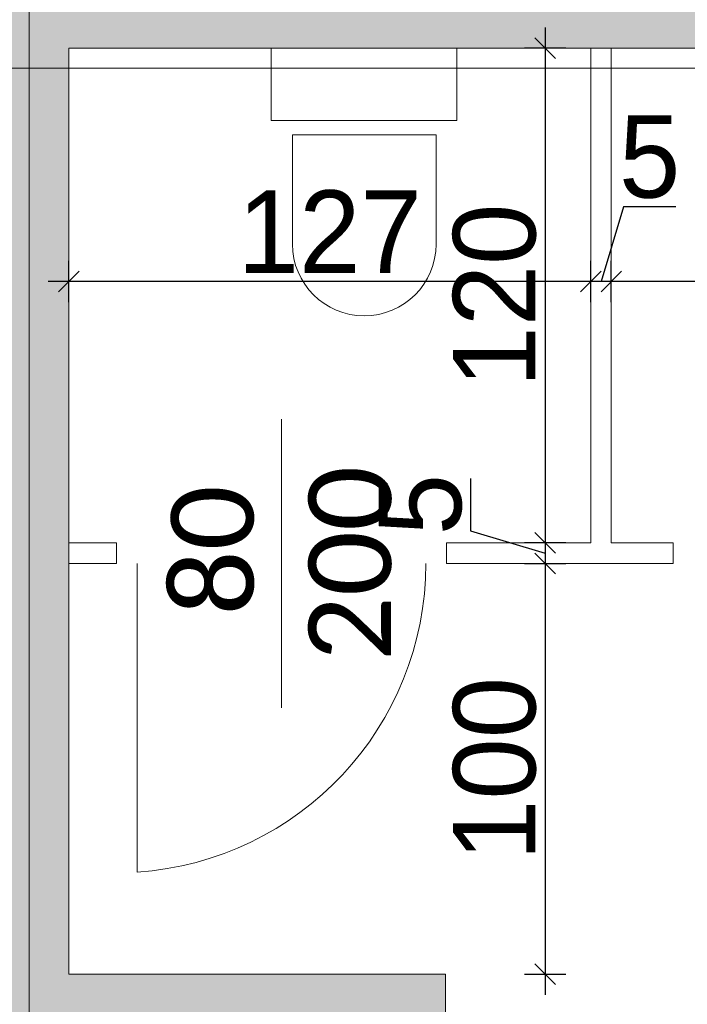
# Model space of a CAD drawing. Header units: millimetres. Extents: x 1962 to 3194, y -795 to -219.
# Tile 121 of 256: x 2521.63 to 2523.25, y -570.47 to -568.09. Entities that reach past the tile are written whole.
import ezdxf

# ---------------------------------------------------------------- set-up
doc = ezdxf.new("R2010")
doc.units = ezdxf.units.MM
doc.layers.get('0').update_dxf_attribs({"lineweight": 5})
doc.layers.get('Defpoints').update_dxf_attribs({"lineweight": 9})
for name, color, linetype, lineweight in [('A_hatch nawierzchnia', 253, 'Continuous', 9), ('A_obiekty kontenery', 152, 'Continuous', 9), ('A_wymiary detale', 82, 'Continuous', 9), ('A_wyposażenie armatura sanitarna', 132, 'Continuous', 9), ('A_wyposażenie kanalizacja', 32, 'Continuous', 9), ('A_wyposażenie przegrody wew.', 143, 'Continuous', 9), ('A_wyposażenie stolarka', 16, 'Continuous', 9)]:
    doc.layers.add(name, color=color, linetype=linetype, lineweight=lineweight)
doc.styles.add('wymiary pzt', font='txt')
doc.dimstyles.new('wymiary detale', dxfattribs={"dimtxt": 0.2, "dimasz": 0.05, "dimexe": 0.05, "dimexo": 0, "dimgap": 0.02, "dimtad": 1, "dimdec": 0, "dimlfac": 100, "dimzin": 0, "dimtxsty": 'wymiary pzt', "dimblk": 'OBLIQUE', "dimcen": 0.1, "dimdle": 0.05, "dimadec": 1, "dimazin": 0, "dimtfac": 1, "dimtmove": 0, "dimatfit": 3, "dimfxl": 0, "dimarcsym": 0})

# ---------------------------------------------------------------- blocks, each defined once
blk = doc.blocks.new('zw$6F2B')
at = {"layer": 'A_wyposażenie armatura sanitarna'}
blk.add_lwpolyline([(0.1735, 0.21), (0.1735, 0.475, 1), (-0.175, 0.475), (-0.175, 0.21)], format="xyb", close=True, dxfattribs=at)
blk.add_lwpolyline([(-0.225, 0.175), (0.225, 0.175), (0.225, 0), (-0.225, 0)], close=True, dxfattribs=at)
blk = doc.blocks.new('zw$F1E6')
at = {"layer": 'A_wyposażenie stolarka'}
for p, q in [((0.4, -0.35), (0.4, 0.35)), ((0.05, 0), (0.05, -0.7483))]:
    blk.add_line(p, q, dxfattribs=at)
blk.add_arc((0, 0), 0.75, 273.8226, 0, dxfattribs=at)
at = {"layer": 'A_wyposażenie stolarka', "insert": (0.4, 0), "char_height": 0.2, "width": 0.488349, "attachment_point": 5, "rotation": 90, "style": 'wymiary pzt'}
blk.add_mtext('{\\fCalibri|b0|i0|c238|p34;\\W0.90929; }{\\fCalibri|b0|i0|c238|p34;80}\\P{\\fCalibri|b0|i0|c238|p34;200}', dxfattribs=at)
blk = doc.blocks.new('zw$EC30')
at = {"layer": 'A_hatch nawierzchnia'}
h = blk.add_hatch(color=256, dxfattribs=at)
h.dxf.hatch_style = 1
h.paths.add_polyline_path([(-9.227, -43.552), (-9.227, -42.343), (-9.131, -42.343), (-9.131, -43.456), (-6.294, -43.456), (-6.294, -41.21), (-9.131, -41.21), (-9.131, -41.323), (-9.227, -41.323), (-9.227, -41.114), (-6.198, -41.114), (-6.198, -43.552)])
h = blk.add_hatch(color=256, dxfattribs=at)
h.dxf.hatch_style = 1
h.paths.add_polyline_path([(-5.188, -43.552), (-5.188, -43.456), (-6.102, -43.456), (-6.102, -41.21), (-0.236, -41.21), (-0.236, -42.668), (-0.14, -42.668), (-0.14, -41.114), (-6.198, -41.114), (-6.198, -43.552)])
at = {"layer": 'A_obiekty kontenery'}
blk.add_line((-5.188, -43.648), (-5.188, -43.456), dxfattribs=at)
blk.add_lwpolyline([(-9.227, -43.552), (-6.198, -43.552), (-6.198, -41.114), (-9.227, -41.114)], close=True, dxfattribs=at)
for points in [[(-3.988, -43.552), (-0.14, -43.552), (-0.14, -41.114), (-6.198, -41.114), (-6.198, -43.552), (-5.188, -43.552)], [(-3.988, -43.456), (-0.236, -43.456), (-0.236, -41.21), (-6.102, -41.21), (-6.102, -43.456), (-5.188, -43.456)]]:
    blk.add_lwpolyline(points, dxfattribs=at)
at = {"layer": 'A_wyposażenie kanalizacja'}
blk.add_lwpolyline([(-6.3927, -42.58), (-6.3927, -41.2582), (-0.08, -41.2582)], dxfattribs=at)
at = {"layer": 'A_wyposażenie przegrody wew.'}
for p, q in [((-4.836, -42.41), (-4.836, -41.21)), ((-4.786, -42.41), (-4.786, -41.21)), ((-6.102, -42.41), (-5.986, -42.41)), ((-5.986, -42.41), (-5.986, -42.46)), ((-5.186, -42.41), (-4.836, -42.41)), ((-5.186, -42.41), (-5.186, -42.46)), ((-4.786, -42.41), (-4.636, -42.41)), ((-4.636, -42.41), (-4.636, -42.46)), ((-6.102, -42.46), (-5.986, -42.46)), ((-5.186, -42.46), (-4.636, -42.46))]:
    blk.add_line(p, q, dxfattribs=at)
at = {"layer": 'A_wyposażenie armatura sanitarna', "rotation": 180}
blk.add_blockref('zw$6F2B', (-5.386, -41.21), dxfattribs=at)
at = {"layer": 'A_wyposażenie stolarka'}
blk.add_blockref('zw$F1E6', (-5.986, -42.46), dxfattribs=at)
blk = doc.blocks.new('_Oblique')
at = {"color": 0, "linetype": 'ByBlock', "lineweight": -2}
blk.add_line((-0.5, -0.5), (0.5, 0.5), dxfattribs=at)
blk = doc.blocks.new('*D1117')
at = {"layer": 'A_wymiary detale', "color": 0, "lineweight": -2}
for p, q in [((2523.0623, -568.7706), (2523.0623, -568.6706)), ((2524.1623, -568.7706), (2524.1623, -568.6706)), ((2524.2123, -568.7206), (2523.0123, -568.7206))]:
    blk.add_line(p, q, dxfattribs=at)
at = {"layer": 'Defpoints', "color": 0}
for p in [(2523.0623, -568.7206), (2523.0623, -569.3546), (2524.1623, -569.3546)]:
    blk.add_point(p, dxfattribs=at)
at = {"layer": 'A_wymiary detale', "color": 0, "lineweight": -2, "xscale": 0.05, "yscale": 0.05, "zscale": 0.05}
for p, rotation in [((2523.0623, -568.7206), 179.9999999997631), ((2524.1623, -568.7206), 359.9999999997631)]:
    blk.add_blockref('_Oblique', p, dxfattribs=dict(at, rotation=rotation))
at = {"layer": 'A_wymiary detale', "color": 0, "insert": (2523.6123, -568.5985), "char_height": 0.2, "attachment_point": 5, "style": 'wymiary pzt'}
blk.add_mtext('110', dxfattribs=at)
blk = doc.blocks.new('*D1118')
at = {"layer": 'A_wymiary detale', "color": 0, "lineweight": -2}
for p, q in [((2523.0916, -568.5395), (2523.0373, -568.7206)), ((2523.2189, -568.5395), (2523.0916, -568.5395)), ((2523.0123, -568.7706), (2523.0123, -568.6706)), ((2523.0623, -568.7706), (2523.0623, -568.6706)), ((2523.1123, -568.7206), (2522.9623, -568.7206))]:
    blk.add_line(p, q, dxfattribs=at)
at = {"layer": 'Defpoints', "color": 0}
for p in [(2523.0123, -568.7206), (2523.0123, -569.3546), (2523.0623, -569.3546)]:
    blk.add_point(p, dxfattribs=at)
at = {"layer": 'A_wymiary detale', "color": 0, "lineweight": -2, "xscale": 0.05, "yscale": 0.05, "zscale": 0.05}
for p, rotation in [((2523.0123, -568.7206), 179.9999999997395), ((2523.0623, -568.7206), 359.9999999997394)]:
    blk.add_blockref('_Oblique', p, dxfattribs=dict(at, rotation=rotation))
at = {"layer": 'A_wymiary detale', "color": 0, "insert": (2523.1553, -568.4185), "char_height": 0.2, "attachment_point": 5, "style": 'wymiary pzt'}
blk.add_mtext('5', dxfattribs=at)
blk = doc.blocks.new('*D1119')
at = {"layer": 'A_wymiary detale', "color": 0, "lineweight": -2}
for p, q in [((2521.7463, -568.7706), (2521.7463, -568.6706)), ((2523.0123, -568.7706), (2523.0123, -568.6706)), ((2523.0623, -568.7206), (2521.6963, -568.7206))]:
    blk.add_line(p, q, dxfattribs=at)
at = {"layer": 'Defpoints', "color": 0}
for p in [(2521.7463, -568.7206), (2521.7463, -569.3546), (2523.0123, -569.3546)]:
    blk.add_point(p, dxfattribs=at)
at = {"layer": 'A_wymiary detale', "color": 0, "lineweight": -2, "xscale": 0.05, "yscale": 0.05, "zscale": 0.05}
for p, rotation in [((2521.7463, -568.7206), 179.9999999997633), ((2523.0123, -568.7206), 359.9999999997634)]:
    blk.add_blockref('_Oblique', p, dxfattribs=dict(at, rotation=rotation))
at = {"layer": 'A_wymiary detale', "color": 0, "insert": (2522.3793, -568.5995), "char_height": 0.2, "attachment_point": 5, "style": 'wymiary pzt'}
blk.add_mtext('127', dxfattribs=at)
blk = doc.blocks.new('*D1120')
at = {"layer": 'A_wymiary detale', "color": 0, "lineweight": -2}
for p, q in [((2522.9017, -568.1046), (2522.9017, -569.4046)), ((2522.9517, -568.1546), (2522.8517, -568.1546)), ((2522.9517, -569.3546), (2522.8517, -569.3546))]:
    blk.add_line(p, q, dxfattribs=at)
at = {"layer": 'Defpoints', "color": 0}
for p in [(2523.0123, -568.1546), (2522.9017, -569.3546), (2523.0123, -569.3546)]:
    blk.add_point(p, dxfattribs=at)
at = {"layer": 'A_wymiary detale', "color": 0, "lineweight": -2, "xscale": 0.05, "yscale": 0.05, "zscale": 0.05}
for p, rotation in [((2522.9017, -568.1546), 90), ((2522.9017, -569.3546), 270)]:
    blk.add_blockref('_Oblique', p, dxfattribs=dict(at, rotation=rotation))
at = {"layer": 'A_wymiary detale', "color": 0, "insert": (2522.7797, -568.7546), "char_height": 0.2, "attachment_point": 5, "rotation": 90, "style": 'wymiary pzt'}
blk.add_mtext('120', dxfattribs=at)
blk = doc.blocks.new('*D1121')
at = {"layer": 'A_wymiary detale', "color": 0, "lineweight": -2}
for p, q in [((2522.7207, -569.198), (2522.7207, -569.3253)), ((2522.9017, -569.3046), (2522.9017, -569.4546)), ((2522.7207, -569.3253), (2522.9017, -569.3796)), ((2522.9517, -569.3546), (2522.8517, -569.3546)), ((2522.8517, -569.4046), (2522.9517, -569.4046))]:
    blk.add_line(p, q, dxfattribs=at)
at = {"layer": 'Defpoints', "color": 0}
for p in [(2523.0123, -569.3546), (2522.6623, -569.4046), (2522.9017, -569.4046)]:
    blk.add_point(p, dxfattribs=at)
at = {"layer": 'A_wymiary detale', "color": 0, "lineweight": -2, "xscale": 0.05, "yscale": 0.05, "zscale": 0.05}
for p, rotation in [((2522.9017, -569.3546), 90), ((2522.9017, -569.4046), 270)]:
    blk.add_blockref('_Oblique', p, dxfattribs=dict(at, rotation=rotation))
at = {"layer": 'A_wymiary detale', "color": 0, "insert": (2522.5997, -569.2617), "char_height": 0.2, "attachment_point": 5, "rotation": 90, "style": 'wymiary pzt'}
blk.add_mtext('5', dxfattribs=at)
blk = doc.blocks.new('*D1122')
at = {"layer": 'A_wymiary detale', "color": 0, "lineweight": -2}
for p, q in [((2522.9017, -569.3546), (2522.9017, -570.4506)), ((2522.8517, -569.4046), (2522.9517, -569.4046)), ((2522.8517, -570.4006), (2522.9517, -570.4006))]:
    blk.add_line(p, q, dxfattribs=at)
at = {"layer": 'Defpoints', "color": 0}
for p in [(2522.6623, -569.4046), (2522.6603, -570.4006), (2522.9017, -570.4006)]:
    blk.add_point(p, dxfattribs=at)
at = {"layer": 'A_wymiary detale', "color": 0, "lineweight": -2, "xscale": 0.05, "yscale": 0.05, "zscale": 0.05}
for p, rotation in [((2522.9017, -569.4046), 90), ((2522.9017, -570.4006), 270)]:
    blk.add_blockref('_Oblique', p, dxfattribs=dict(at, rotation=rotation))
at = {"layer": 'A_wymiary detale', "color": 0, "insert": (2522.7797, -569.9026), "char_height": 0.2, "attachment_point": 5, "rotation": 90, "style": 'wymiary pzt'}
blk.add_mtext('100', dxfattribs=at)

msp = doc.modelspace()

# ---------------------------------------------------------------- block references
msp.add_blockref('zw$EC30', (2527.8483, -526.9446))

# ---------------------------------------------------------------- dimensions: what is measured, and where the dimension line sits
at = {"layer": 'A_wymiary detale'}
dim = msp.add_aligned_dim(p1=(2523.0123, -568.1546), p2=(2523.0123, -569.3546), distance=-0.1105, dimstyle='wymiary detale', dxfattribs=at)
dim.commit()
dim.dimension.update_dxf_attribs({"geometry": '*D1120', "text_midpoint": (2522.7797, -568.7546)})
for base, p1, p2, angle, picture, middle in [((2523.0123, -568.7206), (2523.0623, -569.3546), (2523.0123, -569.3546), 180, '*D1118', (2523.1116, -568.4185)), ((2521.7463, -568.7206), (2523.0123, -569.3546), (2521.7463, -569.3546), 180, '*D1119', (2522.3793, -568.5995)), ((2523.0623, -568.7206), (2524.1623, -569.3546), (2523.0623, -569.3546), 180, '*D1117', (2523.6123, -568.5985)), ((2522.9017, -569.4046), (2523.0123, -569.3546), (2522.6623, -569.4046), 270, '*D1121', (2522.5997, -569.3053)), ((2522.9017, -570.4006), (2522.6623, -569.4046), (2522.6603, -570.4006), 270, '*D1122', (2522.7797, -569.9026))]:
    dim = msp.add_linear_dim(base=base, p1=p1, p2=p2, angle=angle, dimstyle='wymiary detale', override={"dimtmove": 1}, dxfattribs=at)
    dim.commit()
    dim.dimension.update_dxf_attribs({"geometry": picture, "text_midpoint": middle})

doc.saveas('drawing.dxf')
